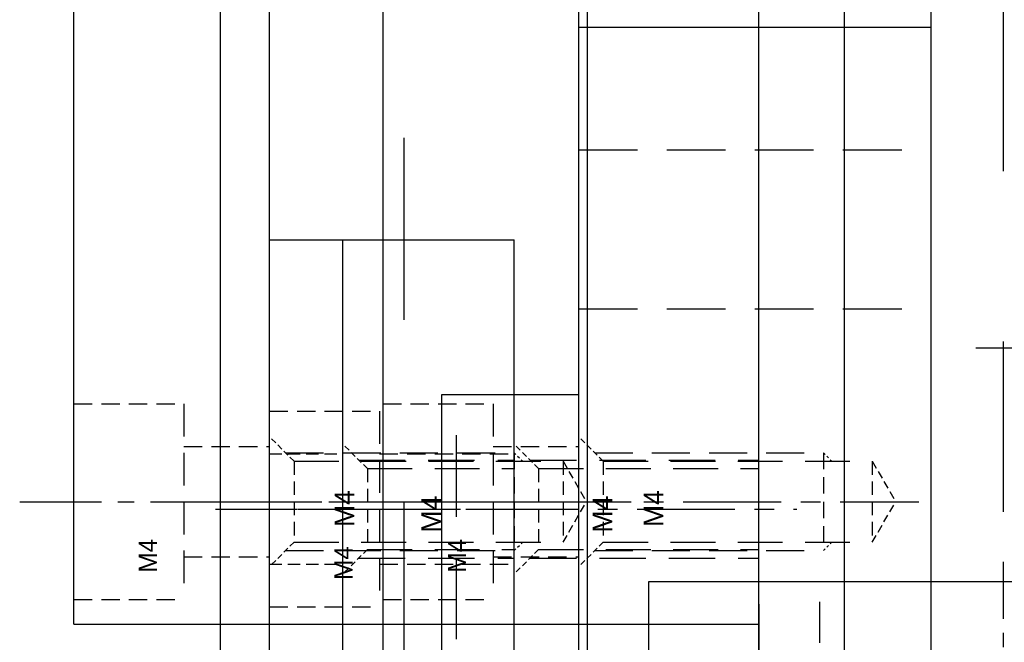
# Model space of a CAD drawing. Header units: millimetres. Extents: x -1657 to 8845, y -11980 to 3013.
# Tile 89 of 256: x 1554 to 1595, y -888 to -863. Entities that reach past the tile are written whole.
import ezdxf

# ---------------------------------------------------------------- set-up
doc = ezdxf.new("R2010")
doc.units = ezdxf.units.MM
doc.linetypes.add('CENTER', pattern=[2, 1.25, -0.25, 0.25, -0.25])
doc.linetypes.add('DASHED', pattern=[0.75, 0.5, -0.25])
for name, color, linetype in [('STD', 7, 'Continuous'), ('图层122', 210, 'Continuous'), ('图层123', 190, 'Continuous'), ('图层32', 127, 'Continuous'), ('图层65', 50, 'Continuous'), ('图层66', 23, 'Continuous'), ('图层67', 91, 'Continuous'), ('图层68', 242, 'Continuous'), ('图层70', 94, 'Continuous'), ('图层74', 117, 'Continuous'), ('图层75', 210, 'Continuous'), ('图层77', 70, 'Continuous'), ('图层82', 193, 'Continuous')]:
    doc.layers.add(name, color=color, linetype=linetype)

# ---------------------------------------------------------------- blocks, each defined once
blk = doc.blocks.new('15866')
at = {"layer": '图层66', "color": 4, "linetype": 'DASHED', "ltscale": 0.471405}
for p, q in [((0, 0), (-1, 1)), ((0, -3.3), (-1, -4.3))]:
    blk.add_line(p, q, dxfattribs=at)
at = {"layer": '图层66', "color": 4, "linetype": 'DASHED', "ltscale": 3.783333}
for p, q in [((-0.35, 0.35), (6, 0.35)), ((-0.35, -3.65), (6, -3.65))]:
    blk.add_line(p, q, dxfattribs=at)
at = {"layer": '图层66', "color": 4, "linetype": 'DASHED', "ltscale": 1.1}
blk.add_line((0, 0), (0, -3.3), dxfattribs=at)
at = {"layer": '图层66', "color": 4, "linetype": 'DASHED', "ltscale": 3.666667}
for p, q in [((0, 0), (6, 0)), ((0, -3.3), (6, -3.3))]:
    blk.add_line(p, q, dxfattribs=at)
at = {"layer": '图层66', "color": 1, "linetype": 'CENTER', "ltscale": 3.2}
blk.add_line((-2.376, -1.65), (7.549, -1.65), dxfattribs=at)
at = {"layer": '图层66'}
blk.add_text('M4', height=0.8143, rotation=90, dxfattribs=at).set_placement((3.017, -2.614))
blk = doc.blocks.new('158C6')
at = {"layer": '图层66', "color": 4, "linetype": 'DASHED', "ltscale": 1.5}
for p, q in [((2.215, 4), (6.715, 4)), ((6.715, 2.25), (12.215, 2.25)), ((6.715, -2.25), (12.215, -2.25)), ((2.215, -4), (6.715, -4))]:
    blk.add_line(p, q, dxfattribs=at)
at = {"layer": '图层66', "color": 4, "linetype": 'DASHED', "ltscale": 2.666667}
blk.add_line((6.715, 4), (6.715, -4), dxfattribs=at)
at = {"layer": '图层66', "color": 1, "linetype": 'CENTER', "ltscale": 2.671598}
blk.add_line((0, 0), (14.358, 0), dxfattribs=at)
at = {"layer": '图层66'}
blk.add_text('M4', height=0.743, rotation=90, dxfattribs=at).set_placement((5.607, -2.897))
blk = doc.blocks.new('1590B')
at = {"layer": '图层67', "color": 4, "linetype": 'DASHED', "ltscale": 0.471405}
for p, q in [((0.35, -0.35), (-0.65, 0.65)), ((0.35, -3.65), (-0.65, -4.65))]:
    blk.add_line(p, q, dxfattribs=at)
at = {"layer": '图层67', "color": 4, "linetype": 'DASHED', "ltscale": 3.783333}
for p, q in [((0, 0), (9.35, 0)), ((0, -4), (9.35, -4))]:
    blk.add_line(p, q, dxfattribs=at)
at = {"layer": '图层67', "color": 4, "linetype": 'DASHED', "ltscale": 3.666667}
for p, q in [((0.35, -0.35), (9.35, -0.35)), ((0.35, -3.65), (9.35, -3.65))]:
    blk.add_line(p, q, dxfattribs=at)
at = {"layer": '图层67', "color": 4, "linetype": 'DASHED', "ltscale": 1.1}
blk.add_line((0.35, -0.35), (0.35, -3.65), dxfattribs=at)
at = {"layer": '图层67', "color": 1, "linetype": 'CENTER', "ltscale": 3.2}
blk.add_line((-2.026, -2), (10.899, -2), dxfattribs=at)
at = {"layer": '图层67'}
blk.add_text('M4', height=0.8143, rotation=90, dxfattribs=at).set_placement((3.367, -2.964))
blk = doc.blocks.new('15C63')
at = {"layer": '图层70', "color": 4, "linetype": 'DASHED', "ltscale": 1.5}
for p, q in [((2.215, 4), (6.715, 4)), ((6.715, 2.25), (10.215, 2.25)), ((6.715, -2.25), (10.215, -2.25)), ((2.215, -4), (6.715, -4))]:
    blk.add_line(p, q, dxfattribs=at)
at = {"layer": '图层70', "color": 4, "linetype": 'DASHED', "ltscale": 2.666667}
blk.add_line((6.715, 4), (6.715, -4), dxfattribs=at)
at = {"layer": '图层70', "color": 1, "linetype": 'CENTER', "ltscale": 2.671598}
blk.add_line((0, 0), (12.358, 0), dxfattribs=at)
at = {"layer": '图层70'}
blk.add_text('M4', height=0.743, rotation=90, dxfattribs=at).set_placement((5.607, -2.897))
blk = doc.blocks.new('4F')
at = {"color": 4, "linetype": 'DASHED', "ltscale": 0.471405}
for p, q in [((1, 1.65), (0, 2.65)), ((1, -1.65), (0, -2.65))]:
    blk.add_line(p, q, dxfattribs=at)
at = {"color": 4, "linetype": 'DASHED', "ltscale": 3.116667}
for p, q in [((0.65, 2), (10, 2)), ((0.65, -2), (10, -2))]:
    blk.add_line(p, q, dxfattribs=at)
at = {"color": 4, "linetype": 'DASHED', "ltscale": 1.1}
for p, q in [((1, 1.65), (1, -1.65)), ((12, 1.65), (12, -1.65))]:
    blk.add_line(p, q, dxfattribs=at)
at = {"color": 4, "linetype": 'DASHED', "ltscale": 3.666667}
for p, q in [((1, 1.65), (12, 1.65)), ((1, -1.65), (12, -1.65))]:
    blk.add_line(p, q, dxfattribs=at)
at = {"color": 4, "linetype": 'DASHED', "ltscale": 0.164992}
for p, q in [((10, 2), (10.35, 1.65)), ((10, -2), (10.35, -1.65))]:
    blk.add_line(p, q, dxfattribs=at)
at = {"color": 4, "linetype": 'DASHED', "ltscale": 1.333333}
blk.add_line((10, 2), (10, -2), dxfattribs=at)
at = {"color": 4, "linetype": 'DASHED', "ltscale": 0.635085}
for p in [(12, 1.65), (12, -1.65)]:
    blk.add_line(p, (12.953, 0), dxfattribs=at)
at = {"color": 1, "linetype": 'CENTER', "ltscale": 3.210708}
blk.add_line((-2.156, 0), (13.898, 0), dxfattribs=at)
blk.add_text('M4', height=0.8081, rotation=90).set_placement((3.463, -1.03))
blk = doc.blocks.new('17E42')
at = {"layer": '图层77', "color": 4, "linetype": 'DASHED', "ltscale": 1.5}
for p, q in [((-4.5, 0), (0, 0)), ((0, -1.75), (3.5, -1.75)), ((0, -6.25), (3.5, -6.25)), ((-4.5, -8), (0, -8))]:
    blk.add_line(p, q, dxfattribs=at)
at = {"layer": '图层77', "color": 4, "linetype": 'DASHED', "ltscale": 2.666667}
blk.add_line((0, 0), (0, -8), dxfattribs=at)
at = {"layer": '图层77', "color": 1, "linetype": 'CENTER', "ltscale": 2.671598}
blk.add_line((-6.715, -4), (5.643, -4), dxfattribs=at)
at = {"layer": '图层77'}
blk.add_text('M4', height=0.743, rotation=90, dxfattribs=at).set_placement((-1.108, -6.897))
blk = doc.blocks.new('192B9')
at = {"layer": '图层82', "color": 1, "linetype": 'CENTER', "ltscale": 2.671598}
blk.add_line((-4, 6.715), (-4, -8.543), dxfattribs=at)
at = {"layer": '图层82', "color": 4, "linetype": 'DASHED', "ltscale": 1.5}
for p, q in [((-8, 4.5), (-8, 0)), ((0, 4.5), (0, 0)), ((-6.25, 0), (-6.25, -6.4)), ((-1.75, 0), (-1.75, -6.4))]:
    blk.add_line(p, q, dxfattribs=at)
at = {"layer": '图层82', "color": 4, "linetype": 'DASHED', "ltscale": 2.666667}
blk.add_line((0, 0), (-8, 0), dxfattribs=at)
at = {"layer": '图层82'}
blk.add_text('M4', height=0.743, dxfattribs=at).set_placement((-6.897, 1.108))
blk = doc.blocks.new('B7B9')
at = {"layer": 'STD', "color": 1, "linetype": 'CENTER', "ltscale": 27.84}
blk.add_line((8, -14.6), (8, 124.6), dxfattribs=at)
at = {"layer": 'STD', "ltscale": 4.5}
blk.add_line((1.5, 0), (1.5, 113.5), dxfattribs=at)
blk = doc.blocks.new('1FDE2')
at = {"layer": '图层122', "color": 1, "linetype": 'CENTER', "ltscale": 29.696}
blk.add_line((0, 0), (0, 158.48), dxfattribs=at)
at = {"layer": '图层122', "ltscale": 3.75}
for p, q in [((-7.5, 10.24), (-7.5, 148.24)), ((7.5, 10.24), (7.5, 148.24))]:
    blk.add_line(p, q, dxfattribs=at)

msp = doc.modelspace()

# ---------------------------------------------------------------- linework, layer by layer
at = {"layer": '图层123', "color": 1, "linetype": 'CENTER', "ltscale": 2.32}
msp.add_line((1594.5605, -896.7222), (1594.5605, -885.1222), dxfattribs=at)
at = {"layer": '图层123', "ltscale": 3.75}
for p, q in [((1580.0605, -885.9222), (1649.0605, -885.9222)), ((1580.0605, -895.9222), (1580.0605, -885.9222))]:
    msp.add_line(p, q, dxfattribs=at)
at = {"layer": '图层123', "color": 4, "linetype": 'DASHED', "ltscale": 3.333333}
msp.add_line((1587.0605, -895.9222), (1587.0605, -885.9222), dxfattribs=at)
at = {"layer": '图层32', "color": 1, "linetype": 'CENTER', "ltscale": 3.48}
msp.add_line((1593.4321, -876.3822), (1610.8321, -876.3822), dxfattribs=at)
at = {"layer": '图层65', "ltscale": 1.125}
for p, q in [((1564.5605, -871.9622), (1567.5605, -871.9622)), ((1564.5605, -898.9622), (1564.5605, -871.9622)), ((1567.5605, -898.9622), (1567.5605, -871.9622))]:
    msp.add_line(p, q, dxfattribs=at)
at = {"layer": '图层65', "color": 4, "linetype": 'DASHED'}
for p, q in [((1564.5605, -880.7122), (1567.5605, -880.7122)), ((1564.5605, -885.2122), (1567.5605, -885.2122))]:
    msp.add_line(p, q, dxfattribs=at)
at = {"layer": '图层65', "color": 1, "linetype": 'CENTER', "ltscale": 0.696}
msp.add_line((1564.3205, -882.9622), (1567.8005, -882.9622), dxfattribs=at)
at = {"layer": '图层66', "ltscale": 1.125}
for p, q in [((1564.5605, -871.9622), (1574.5605, -871.9622)), ((1564.5605, -893.9622), (1564.5605, -871.9622)), ((1574.5605, -893.9622), (1574.5605, -871.9622))]:
    msp.add_line(p, q, dxfattribs=at)
at = {"layer": '图层66', "color": 4, "linetype": 'DASHED', "ltscale": 7.333333}
msp.add_line((1567.5605, -893.9622), (1567.5605, -871.9622), dxfattribs=at)
at = {"layer": '图层67', "ltscale": 1.125}
for p, q in [((1564.5605, -871.9622), (1564.5605, -843.9622)), ((1584.5605, -893.9622), (1584.5605, -843.9622)), ((1564.5605, -871.9622), (1574.5605, -871.9622)), ((1574.5605, -893.9622), (1574.5605, -871.9622))]:
    msp.add_line(p, q, dxfattribs=at)
at = {"layer": '图层68', "ltscale": 1.125}
for p, q in [((1564.5605, -887.6622), (1564.5605, -830.6622)), ((1564.5605, -887.6622), (1584.5605, -887.6622)), ((1584.5605, -920.6622), (1584.5605, -887.6622))]:
    msp.add_line(p, q, dxfattribs=at)
at = {"layer": '图层68', "color": 4, "linetype": 'DASHED', "ltscale": 20.666667}
msp.add_line((1584.5605, -887.6622), (1584.5605, -830.6622), dxfattribs=at)
at = {"layer": '图层70', "ltscale": 7.5}
for p, q in [((1556.5605, -887.6622), (1556.5605, -830.6622)), ((1564.5605, -887.6622), (1564.5605, -830.6622)), ((1556.5605, -887.6622), (1564.5605, -887.6622))]:
    msp.add_line(p, q, dxfattribs=at)
at = {"layer": '图层74'}
for p, q in [((1577.2005, -902.234), (1577.2005, -863.2822)), ((1577.2005, -863.2822), (1591.6005, -863.2822)), ((1591.6005, -903.2822), (1591.6005, -863.2822)), ((1571.6005, -903.2822), (1571.6005, -878.2822)), ((1571.6005, -878.2822), (1577.2005, -878.2822))]:
    msp.add_line(p, q, dxfattribs=at)
at = {"layer": '图层74', "color": 4, "linetype": 'DASHED', "ltscale": 4.8}
for p, q in [((1577.2005, -868.2822), (1591.6005, -868.2822)), ((1577.2005, -874.7822), (1591.6005, -874.7822))]:
    msp.add_line(p, q, dxfattribs=at)
at = {"layer": '图层74', "color": 4, "linetype": 'DASHED', "ltscale": 6.666667}
msp.add_line((1572.2005, -903.2822), (1572.2005, -878.2822), dxfattribs=at)
at = {"layer": '图层75'}
msp.add_line((1577.2005, -893.3622), (1577.2005, -845.6622), dxfattribs=at)
at = {"layer": '图层75', "color": 4, "linetype": 'DASHED', "ltscale": 23.333333}
msp.add_line((1591.6005, -920.6622), (1591.6005, -845.6622), dxfattribs=at)
at = {"layer": '图层77', "ltscale": 6.25}
for p, q in [((1569.2005, -890.6622), (1569.2005, -845.6622)), ((1577.2005, -890.6622), (1577.2005, -845.6622))]:
    msp.add_line(p, q, dxfattribs=at)

# ---------------------------------------------------------------- block references
at = {"layer": 'STD', "ltscale": 4}
msp.add_blockref('B7B9', (1586.5605, -965.9222), dxfattribs=at)
at = {"layer": '图层122', "ltscale": 11.25}
msp.add_blockref('1FDE2', (1570.0605, -979.1622), dxfattribs=at)
at = {"layer": '图层66', "ltscale": 1.125}
for name, p in [('158C6', (1562.3454, -882.9622)), ('15866', (1568.5605, -881.3122))]:
    msp.add_blockref(name, p, dxfattribs=at)
at = {"layer": '图层67', "ltscale": 1.125}
msp.add_blockref('1590B', (1575.2105, -880.9622), dxfattribs=at)
at = {"layer": '图层68', "ltscale": 2.5}
msp.add_blockref('4F', (1564.5605, -882.6622), dxfattribs=at)
at = {"layer": '图层70', "ltscale": 2.5}
msp.add_blockref('15C63', (1554.3454, -882.6622), dxfattribs=at)
at = {"layer": '图层75', "ltscale": 6.25}
msp.add_blockref('4F', (1577.2005, -882.6622), dxfattribs=at)
at = {"layer": '图层77', "ltscale": 6.25}
msp.add_blockref('17E42', (1573.7005, -878.6622), dxfattribs=at)
at = {"layer": '图层82', "ltscale": 1.625}
msp.add_blockref('192B9', (1588.5605, -893.5622), dxfattribs=at)

doc.saveas('drawing.dxf')
